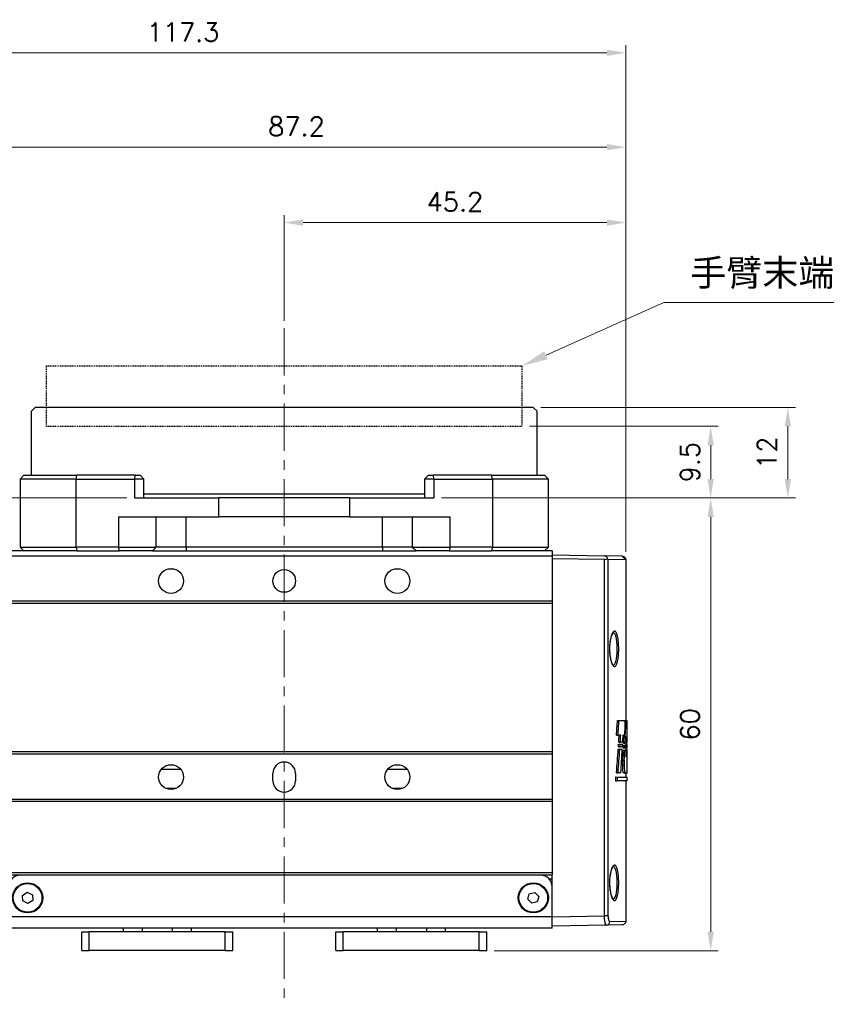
# Model space of a CAD drawing. Header units: inches. Extents: x 0 to 5655, y -2263 to 1330.
# Tile 115 of 231: x 4188 to 4294, y -705 to -575. Entities that reach past the tile are written whole.
import ezdxf

# ---------------------------------------------------------------- set-up
doc = ezdxf.new("R2010")
doc.units = ezdxf.units.IN
doc.header["$MEASUREMENT"] = 0
doc.linetypes.add('CENTER', pattern=[2, 1.25, -0.25, 0.25, -0.25])
doc.linetypes.add('HIDDEN', pattern=[0.375, 0.25, -0.125])
for name, color, linetype, lineweight in [('AM_5', 3, 'Continuous', 15), ('AM_7', 4, 'CENTER', 15), ('可見 (ISO)', 7, 'Continuous', 25), ('窄部可見 (ISO)', 7, 'Continuous', 25)]:
    doc.layers.add(name, color=color, linetype=linetype, lineweight=lineweight)
doc.styles.get("Standard").update_dxf_attribs({"font": 'arial.ttf'})
doc.styles.add('尺寸標註', font='romans.shx', dxfattribs={"bigfont": 'CHINESET.SHX'})
doc.dimstyles.new('CNS1$0', dxfattribs={"dimtxt": 2.5, "dimasz": 2.5, "dimexe": 1, "dimexo": 1, "dimgap": 1.5, "dimtad": 1, "dimtoh": 1, "dimdec": 1, "dimdsep": 46, "dimtxsty": '尺寸標註', "dimcen": 0, "dimclrd": 2, "dimclre": 2, "dimclrt": 1, "dimadec": 0, "dimazin": 2, "dimtp": 0.1, "dimtm": 0.1, "dimtfac": 0.71, "dimtdec": 1, "dimtmove": 0, "dimatfit": 0, "dimfxl": 0, "dimlwd": 13, "dimlwe": 13, "dimarcsym": 0})

# ---------------------------------------------------------------- blocks, each defined once
blk = doc.blocks.new('*S645')
at = {"layer": 'AM_5', "color": 7}
for p, q in [((10226.38, -457.09), (10210.79, -464.07)), ((10266.01, -457.09), (10226.38, -457.09))]:
    blk.add_line(p, q, dxfattribs=at)
at = {"layer": 'AM_5', "color": 7, "linetype": 'Continuous'}
blk.add_trace([(10210.55, -463.54), (10211.03, -464.6), (10207.59, -465.5)], dxfattribs=at)
at = {"layer": 'AM_5', "color": 2, "insert": (10229.88, -455.34), "char_height": 3.5, "attachment_point": 7}
blk.add_mtext('{\\fPMingLiU|b0|i0|c136|p18;手臂末端連結處}', dxfattribs=at)
blk = doc.blocks.new('*D705')
at = {"layer": 'AM_5', "color": 2, "lineweight": 13}
for p, q in [((4222.62, -614.75), (4222.62, -600.75)), ((4267.87, -645.39), (4267.87, -600.75)), ((4225.12, -601.75), (4265.37, -601.75))]:
    blk.add_line(p, q, dxfattribs=at)
at = {"layer": 'AM_5', "color": 2}
for points in [[(4225.12, -601.33), (4225.12, -602.16), (4222.62, -601.75)], [(4265.37, -601.33), (4265.37, -602.16), (4267.87, -601.75)]]:
    blk.add_solid(points, dxfattribs=at)
at = {"layer": 'Defpoints', "color": 0}
for p in [(4267.87, -601.75), (4222.62, -615.75), (4267.87, -646.39)]:
    blk.add_point(p, dxfattribs=at)
at = {"layer": 'AM_5', "color": 1, "insert": (4245.24, -599), "char_height": 2.5, "attachment_point": 5, "style": '尺寸標註'}
blk.add_mtext('45.2', dxfattribs=at)
blk = doc.blocks.new('*D706')
at = {"layer": 'AM_5', "color": 2, "lineweight": 13}
for p, q in [((4180.62, -645.21), (4180.62, -590.75)), ((4267.87, -645.39), (4267.87, -590.75)), ((4183.12, -591.75), (4265.37, -591.75))]:
    blk.add_line(p, q, dxfattribs=at)
at = {"layer": 'AM_5', "color": 2}
for points in [[(4183.12, -591.33), (4183.12, -592.16), (4180.62, -591.75)], [(4265.37, -591.33), (4265.37, -592.16), (4267.87, -591.75)]]:
    blk.add_solid(points, dxfattribs=at)
at = {"layer": 'Defpoints', "color": 0}
for p in [(4267.87, -591.75), (4180.62, -646.21), (4267.87, -646.39)]:
    blk.add_point(p, dxfattribs=at)
at = {"layer": 'AM_5', "color": 1, "insert": (4224.24, -589), "char_height": 2.5, "attachment_point": 5, "style": '尺寸標註'}
blk.add_mtext('87.2', dxfattribs=at)
blk = doc.blocks.new('*D707')
at = {"layer": 'AM_5', "color": 2, "lineweight": 13}
for p, q in [((4150.55, -648.1), (4150.55, -578.25)), ((4265.37, -579.25), (4153.05, -579.25)), ((4267.87, -645.39), (4267.87, -578.25))]:
    blk.add_line(p, q, dxfattribs=at)
at = {"layer": 'AM_5', "color": 2}
for points in [[(4153.05, -578.83), (4153.05, -579.66), (4150.55, -579.25)], [(4265.37, -578.83), (4265.37, -579.66), (4267.87, -579.25)]]:
    blk.add_solid(points, dxfattribs=at)
at = {"layer": 'Defpoints', "color": 0}
for p in [(4150.55, -579.25), (4267.87, -646.39), (4150.55, -649.1)]:
    blk.add_point(p, dxfattribs=at)
at = {"layer": 'AM_5', "color": 1, "insert": (4209.21, -576.5), "char_height": 2.5, "attachment_point": 5, "style": '尺寸標註'}
blk.add_mtext('117.3', dxfattribs=at)
blk = doc.blocks.new('*D708')
at = {"layer": 'AM_5', "color": 2, "lineweight": 13}
for p, q in [((4243.47, -638.25), (4280.12, -638.25)), ((4279.12, -695.75), (4279.12, -640.75)), ((4250.45, -698.25), (4280.12, -698.25))]:
    blk.add_line(p, q, dxfattribs=at)
at = {"layer": 'AM_5', "color": 2}
for points in [[(4278.7, -640.75), (4279.54, -640.75), (4279.12, -638.25)], [(4278.7, -695.75), (4279.54, -695.75), (4279.12, -698.25)]]:
    blk.add_solid(points, dxfattribs=at)
at = {"layer": 'Defpoints', "color": 0}
for p in [(4242.47, -638.25), (4279.12, -638.25), (4249.45, -698.25)]:
    blk.add_point(p, dxfattribs=at)
at = {"layer": 'AM_5', "color": 1, "insert": (4276.37, -668.25), "char_height": 2.5, "attachment_point": 5, "rotation": 90, "style": '尺寸標註'}
blk.add_mtext('60', dxfattribs=at)
blk = doc.blocks.new('*D709')
at = {"layer": 'AM_5', "color": 2, "lineweight": 13}
for p, q in [((4201.77, -638.25), (4137.45, -638.25)), ((4138.45, -640.75), (4138.45, -654.3)), ((4144.44, -656.8), (4137.45, -656.8))]:
    blk.add_line(p, q, dxfattribs=at)
at = {"layer": 'AM_5', "color": 2}
for points in [[(4138.04, -640.75), (4138.87, -640.75), (4138.45, -638.25)], [(4138.04, -654.3), (4138.87, -654.3), (4138.45, -656.8)]]:
    blk.add_solid(points, dxfattribs=at)
at = {"layer": 'Defpoints', "color": 0}
for p in [(4202.77, -638.25), (4138.45, -656.8), (4145.44, -656.8)]:
    blk.add_point(p, dxfattribs=at)
at = {"layer": 'AM_5', "color": 1, "insert": (4135.7, -647.52), "char_height": 2.5, "attachment_point": 5, "rotation": 90, "style": '尺寸標註'}
blk.add_mtext('18.6', dxfattribs=at)
blk = doc.blocks.new('*D710')
at = {"layer": 'AM_5', "color": 2, "lineweight": 13}
for p, q in [((4255.12, -628.75), (4280.12, -628.75)), ((4279.12, -635.75), (4279.12, -631.25)), ((4243.47, -638.25), (4280.12, -638.25))]:
    blk.add_line(p, q, dxfattribs=at)
at = {"layer": 'AM_5', "color": 2}
for points in [[(4278.7, -631.25), (4279.54, -631.25), (4279.12, -628.75)], [(4278.7, -635.75), (4279.54, -635.75), (4279.12, -638.25)]]:
    blk.add_solid(points, dxfattribs=at)
at = {"layer": 'Defpoints', "color": 0}
for p in [(4254.12, -628.75), (4279.12, -628.75), (4242.47, -638.25)]:
    blk.add_point(p, dxfattribs=at)
at = {"layer": 'AM_5', "color": 1, "insert": (4276.37, -633.5), "char_height": 2.5, "attachment_point": 5, "rotation": 90, "style": '尺寸標註'}
blk.add_mtext('9.5', dxfattribs=at)
blk = doc.blocks.new('*D711')
at = {"layer": 'AM_5', "color": 2, "lineweight": 13}
for p, q in [((4256.62, -626.25), (4290.34, -626.25)), ((4289.34, -635.75), (4289.34, -628.75)), ((4243.47, -638.25), (4290.34, -638.25))]:
    blk.add_line(p, q, dxfattribs=at)
at = {"layer": 'AM_5', "color": 2}
for points in [[(4288.93, -628.75), (4289.76, -628.75), (4289.34, -626.25)], [(4288.93, -635.75), (4289.76, -635.75), (4289.34, -638.25)]]:
    blk.add_solid(points, dxfattribs=at)
at = {"layer": 'Defpoints', "color": 0}
for p in [(4255.62, -626.25), (4289.34, -626.25), (4242.47, -638.25)]:
    blk.add_point(p, dxfattribs=at)
at = {"layer": 'AM_5', "color": 1, "insert": (4286.59, -632.25), "char_height": 2.5, "attachment_point": 5, "rotation": 90, "style": '尺寸標註'}
blk.add_mtext('12', dxfattribs=at)

msp = doc.modelspace()

# ---------------------------------------------------------------- linework, layer by layer
at = {"color": 7, "linetype": 'HIDDEN', "ltscale": 0.5}
for p, q in [((4191.121, -628.746), (4191.121, -620.746)), ((4191.121, -620.746), (4254.121, -620.746)), ((4254.121, -620.746), (4254.121, -628.746)), ((4191.121, -628.746), (4254.121, -628.746))]:
    msp.add_line(p, q, dxfattribs=at)
at = {"layer": 'AM_7', "ltscale": 5}
msp.add_line((4222.621, -615.746), (4222.621, -705.356), dxfattribs=at)
at = {"layer": '可見 (ISO)'}
for p, q in [((4189.621, -626.246), (4189.121, -626.746)), ((4255.621, -626.246), (4189.621, -626.246)), ((4255.621, -626.246), (4256.121, -626.746)), ((4189.121, -635.246), (4189.121, -626.746)), ((4256.121, -635.246), (4256.121, -626.746)), ((4187.621, -635.746), (4188.121, -635.246)), ((4188.121, -635.246), (4195.162, -635.246)), ((4202.899, -635.246), (4195.162, -635.246)), ((4202.899, -635.246), (4203.528, -635.246)), ((4203.528, -635.246), (4204.028, -635.746)), ((4241.714, -635.246), (4241.214, -635.746)), ((4241.714, -635.246), (4242.344, -635.246)), ((4250.08, -635.246), (4242.344, -635.246)), ((4250.08, -635.246), (4257.121, -635.246)), ((4257.621, -635.746), (4257.121, -635.246)), ((4195.033, -635.746), (4187.621, -635.746)), ((4187.621, -635.746), (4187.621, -644.746)), ((4195.033, -635.746), (4202.769, -635.746)), ((4204.028, -635.746), (4202.769, -635.746)), ((4204.028, -638.246), (4204.028, -635.746)), ((4242.473, -635.746), (4241.214, -635.746)), ((4241.214, -635.746), (4241.214, -638.246)), ((4242.473, -635.746), (4250.209, -635.746)), ((4257.621, -635.746), (4250.209, -635.746)), ((4257.621, -644.746), (4257.621, -635.746)), ((4241.214, -637.746), (4204.028, -637.746)), ((4202.769, -638.246), (4213.951, -638.246)), ((4231.292, -638.246), (4213.951, -638.246)), ((4231.292, -638.246), (4242.473, -638.246)), ((4200.657, -640.746), (4213.951, -640.746)), ((4231.292, -640.746), (4213.951, -640.746)), ((4231.292, -640.746), (4244.585, -640.746)), ((4188.121, -645.246), (4186.121, -645.246)), ((4258.121, -645.943), (4186.121, -645.943)), ((4187.621, -644.746), (4195.033, -644.746)), ((4187.621, -644.746), (4188.121, -645.246)), ((4195.162, -645.246), (4188.121, -645.246)), ((4200.657, -644.746), (4195.033, -644.746)), ((4195.162, -645.246), (4200.787, -645.246)), ((4200.657, -644.746), (4205.657, -644.746)), ((4205.161, -645.246), (4200.787, -645.246)), ((4205.161, -645.246), (4209.621, -645.246)), ((4209.621, -644.746), (4205.657, -644.746)), ((4235.621, -644.746), (4209.621, -644.746)), ((4209.621, -645.246), (4235.621, -645.246)), ((4239.585, -644.746), (4235.621, -644.746)), ((4235.621, -645.246), (4240.081, -645.246)), ((4239.585, -644.746), (4244.585, -644.746)), ((4244.456, -645.246), (4240.081, -645.246)), ((4244.456, -645.246), (4250.08, -645.246)), ((4250.209, -644.746), (4244.585, -644.746)), ((4257.121, -645.246), (4250.08, -645.246)), ((4250.209, -644.746), (4257.621, -644.746)), ((4257.621, -644.746), (4257.121, -645.246)), ((4258.121, -645.246), (4257.121, -645.246)), ((4258.121, -645.246), (4258.121, -645.943)), ((4258.121, -645.796), (4265.051, -645.917)), ((4258.121, -645.943), (4258.121, -651.943)), ((4267.38, -645.958), (4265.051, -645.917)), ((4265.051, -646.417), (4258.121, -646.296)), ((4267.871, -646.458), (4267.871, -667.74)), ((4258.121, -651.943), (4186.121, -651.943)), ((4258.121, -652.243), (4186.121, -652.243)), ((4258.121, -651.943), (4258.121, -652.243)), ((4258.121, -652.243), (4258.121, -671.896)), ((4266.777, -667.72), (4266.983, -667.724)), ((4266.983, -667.724), (4267.819, -667.739)), ((4267.819, -667.739), (4267.953, -667.741)), ((4267.953, -667.741), (4268.069, -667.743)), ((4268.071, -670.576), (4268.071, -667.871)), ((4267.78, -668.847), (4267.834, -668.847)), ((4266.63, -669.682), (4266.837, -669.678)), ((4267.205, -669.672), (4266.837, -669.678)), ((4266.939, -670.613), (4267.144, -670.609)), ((4267.469, -670.604), (4267.144, -670.609)), ((4267.75, -669.662), (4267.517, -669.666)), ((4267.567, -670.733), (4267.769, -670.73)), ((4267.948, -670.727), (4267.769, -670.73)), ((4267.871, -670.728), (4267.871, -671.028)), ((4267.948, -670.727), (4268.03, -670.725)), ((4268.041, -669.877), (4267.967, -669.878)), ((4268.071, -670.725), (4268.03, -670.725)), ((4258.121, -671.896), (4186.121, -671.896)), ((4258.121, -671.896), (4258.121, -672.196)), ((4266.87, -671.528), (4267.075, -671.532)), ((4266.894, -671.242), (4267.099, -671.238)), ((4266.918, -670.88), (4267.123, -670.883)), ((4267.075, -671.532), (4267.413, -671.538)), ((4267.432, -671.232), (4267.099, -671.238)), ((4267.123, -670.883), (4267.45, -670.889)), ((4267.533, -671.671), (4267.735, -671.675)), ((4267.545, -671.362), (4267.747, -671.358)), ((4267.559, -671.022), (4267.76, -671.026)), ((4267.735, -671.675), (4267.925, -671.678)), ((4267.933, -671.355), (4267.747, -671.358)), ((4267.76, -671.026), (4267.941, -671.029)), ((4267.871, -670.896), (4268.058, -670.9)), ((4267.871, -671.356), (4267.871, -671.677)), ((4267.871, -671.546), (4268.054, -671.549)), ((4267.925, -671.678), (4268.016, -671.68)), ((4267.933, -671.355), (4268.022, -671.353)), ((4267.941, -671.029), (4268.027, -671.031)), ((4268.016, -671.68), (4268.07, -671.681)), ((4268.071, -671.352), (4268.022, -671.353)), ((4268.027, -671.031), (4268.071, -671.031)), ((4258.121, -672.196), (4186.121, -672.196)), ((4258.121, -672.196), (4258.121, -678.196)), ((4267.478, -673.03), (4267.68, -673.031)), ((4267.902, -672.518), (4268.002, -672.52)), ((4266.641, -674.687), (4266.848, -674.683)), ((4267.229, -674.676), (4266.848, -674.683)), ((4267.468, -673.662), (4267.67, -673.663)), ((4268.025, -674.663), (4268.07, -674.662)), ((4221.121, -675.746), (4221.121, -674.746)), ((4224.121, -674.746), (4224.121, -675.746)), ((4266.534, -675.229), (4266.741, -675.233)), ((4266.534, -675.76), (4266.534, -675.229)), ((4266.534, -675.76), (4266.741, -675.757)), ((4266.741, -675.233), (4266.741, -675.757)), ((4266.741, -675.233), (4268.071, -675.256)), ((4268.071, -675.734), (4266.741, -675.757)), ((4267.785, -674.718), (4267.583, -674.721)), ((4268.016, -674.714), (4267.785, -674.718)), ((4267.871, -674.716), (4267.871, -675.252)), ((4267.871, -675.737), (4267.871, -694.335)), ((4268.071, -675.734), (4268.071, -675.256)), ((4258.121, -678.196), (4186.121, -678.196)), ((4258.121, -678.496), (4186.121, -678.496)), ((4258.121, -678.196), (4258.121, -678.496)), ((4258.121, -678.496), (4258.121, -687.946)), ((4258.121, -687.946), (4186.121, -687.946)), ((4187.621, -688.246), (4186.121, -688.246)), ((4256.621, -688.246), (4187.621, -688.246)), ((4258.121, -688.246), (4256.621, -688.246)), ((4257.739, -688.746), (4258.121, -688.746)), ((4258.121, -687.946), (4258.121, -688.196)), ((4258.121, -689.746), (4258.121, -688.196)), ((4258.121, -693.746), (4258.121, -689.746)), ((4187.948, -690.914), (4188.573, -690.497)), ((4187.997, -691.663), (4187.948, -690.914)), ((4188.573, -690.497), (4189.246, -690.83)), ((4189.294, -691.579), (4188.67, -691.995)), ((4189.246, -690.83), (4189.294, -691.579)), ((4254.895, -691.435), (4255.094, -690.712)), ((4255.422, -691.97), (4254.895, -691.435)), ((4255.094, -690.712), (4255.821, -690.523)), ((4255.821, -690.523), (4256.348, -691.057)), ((4256.348, -691.057), (4256.148, -691.781)), ((4188.67, -691.995), (4187.997, -691.663)), ((4256.148, -691.781), (4255.422, -691.97)), ((4258.121, -695.246), (4258.121, -693.746)), ((4258.121, -695.246), (4186.121, -695.246)), ((4201.292, -695.246), (4201.292, -695.746)), ((4210.292, -695.246), (4210.292, -695.746)), ((4234.95, -695.246), (4234.95, -695.746)), ((4243.95, -695.246), (4243.95, -695.746)), ((4265.296, -694.871), (4258.121, -694.996)), ((4267.38, -694.835), (4265.296, -694.871)), ((4195.792, -695.746), (4196.792, -695.746)), ((4195.792, -698.246), (4195.792, -695.746)), ((4214.792, -695.746), (4196.792, -695.746)), ((4214.792, -695.746), (4215.792, -695.746)), ((4215.792, -698.246), (4215.792, -695.746)), ((4229.45, -695.746), (4230.45, -695.746)), ((4229.45, -698.246), (4229.45, -695.746)), ((4248.45, -695.746), (4230.45, -695.746)), ((4248.45, -695.746), (4249.45, -695.746)), ((4249.45, -698.246), (4249.45, -695.746)), ((4195.792, -698.246), (4196.792, -698.246)), ((4214.792, -698.246), (4196.792, -698.246)), ((4214.792, -698.246), (4215.792, -698.246)), ((4229.45, -698.246), (4230.45, -698.246)), ((4248.45, -698.246), (4230.45, -698.246)), ((4248.45, -698.246), (4249.45, -698.246))]:
    msp.add_line(p, q, dxfattribs=at)
for centre, radius in [((4207.621, -649.246), 1.65), ((4222.621, -649.246), 1.5), ((4237.621, -649.246), 1.65), ((4207.621, -675.246), 1.65), ((4237.621, -675.246), 1.65), ((4188.621, -691.246), 2), ((4188.621, -691.246), 1.9), ((4255.621, -691.246), 2), ((4255.621, -691.246), 1.9)]:
    msp.add_circle(centre, radius, dxfattribs=at)
for centre, start, end in [((4222.621, -674.746), 0, 180), ((4222.621, -675.746), 180, 0), ((4187.621, -689.746), 90, 180), ((4256.621, -689.746), 0, 90)]:
    msp.add_arc(centre, 1.5, start, end, dxfattribs=at)
for centre, major_axis, ratio, start_param, end_param in [((4265.043, -645.917), (-0.358, 0.361), 0.9656926, 2.3605575, 3.2375745), ((3824.92, -636.345), (442.267, -25.021), 0.9510687, 6.2634028, 6.2680707), ((3822.859, -636.329), (444.525, -25.149), 0.9510687, 6.2637772, 6.2684042), ((3790.963, -655.615), (476.418, 26.953), 0.9510687, 6.1928181, 6.1970573), ((3788.646, -652.02), (478.719, -27.285), 0.9518055, 0.0188107, 0.0229392), ((3810.435, -640.791), (456.738, -26.032), 0.9518055, 6.2744642, 6.2766229), ((3808.366, -640.779), (459.004, -26.161), 0.9518055, 6.2747846, 6.2769326), ((3791.062, -650.492), (476.301, 27.147), 0.9518055, 6.1790756, 6.1811424), ((3790.626, -652.023), (476.542, -27.161), 0.9518055, 0.0186207, 0.020975), ((3779.864, -662.914), (487.491, 27.785), 0.9518055, 6.2065655, 6.2083915), ((3780.289, -662.085), (487.066, -27.761), 0.9518055, 0.0412046, 0.0430319), ((3778.368, -673.194), (488.984, 27.87), 0.9518055, 6.2286717, 6.2289895), ((4222.121, -639.392), (0.935, -142.232), 0.3215892, 1.3179116, 1.3407685), ((4222.121, -639.392), (0.94, -142.854), 0.3215892, 1.3190524, 1.3417522), ((4222.122, -639.731), (-0.938, 140.961), 0.3244854, 4.484781, 4.4874136), ((4222.117, -639.728), (-0.943, 141.584), 0.3245, 4.4857916, 4.4883602), ((3795.359, -650.572), (472.004, 26.902), 0.9518055, 6.1697903, 6.1767727), ((4222.123, -650.262), (0.943, 141.576), 0.3244831, 4.5658816, 4.5683318), ((3793.746, -652.215), (473.425, -26.983), 0.9518055, 0.0136838, 0.0166971), ((4222.118, -652.002), (-0.939, 140.967), 0.3244987, 4.5724618, 4.574891), ((3791.757, -652.212), (475.611, -27.108), 0.9518055, 0.0138869, 0.0168805), ((4222.121, -652.004), (-0.942, 141.578), 0.3244881, 4.573096, 4.5754644), ((3788.691, -663.001), (478.688, 27.062), 0.9509983, 6.2029368, 6.2047793), ((4222.113, -662.965), (0.942, 141.591), 0.3245164, 4.6552613, 4.6575663), ((3789.21, -662.179), (478.17, -27.033), 0.9509983, 0.0366747, 0.0385195), ((4222.12, -662.211), (-0.942, 141.579), 0.3244903, 4.6456139, 4.6478982), ((3778.088, -672.871), (489.264, -27.886), 0.9518055, 0.0623615, 0.0626432), ((4222.122, -669.439), (-0.855, -223.216), 0.2058141, 1.5644519, 1.5650404), ((3778.085, -673.107), (489.267, 27.886), 0.9518055, 6.2221779, 6.2264321), ((4222.124, -673.174), (0.942, 141.574), 0.3244783, 4.7274186, 4.7296872), ((3778.088, -672.871), (489.264, -27.886), 0.9518055, 0.055971, 0.0595571)]:
    msp.add_ellipse(centre, major_axis=major_axis, ratio=ratio, start_param=start_param, end_param=end_param, dxfattribs=at)
for points, knots in [([(4265.432, -646.244), (4265.43, -646.205), (4265.422, -646.166), (4265.391, -646.091), (4265.368, -646.055), (4265.307, -645.996), (4265.272, -645.972), (4265.204, -645.942), (4265.174, -645.933), (4265.113, -645.921), (4265.082, -645.918), (4265.051, -645.917)], [0.000000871, 0.000000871, 0.000000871, 0.000000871, 0.016429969, 0.016429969, 0.032973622, 0.032973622, 0.047332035, 0.047332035, 0.056980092, 0.056980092, 0.066353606, 0.066353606, 0.066353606, 0.066353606]), ([(4267.38, -645.958), (4267.38, -645.958), (4267.38, -645.958), (4267.38, -645.958), (4267.38, -645.958), (4267.382, -645.958), (4267.383, -645.958), (4267.388, -645.958), (4267.391, -645.958), (4267.427, -645.96), (4267.46, -645.965), (4267.545, -645.986), (4267.597, -646.008), (4267.671, -646.056), (4267.698, -646.078), (4267.724, -646.103), (4267.726, -646.105), (4267.733, -646.112), (4267.738, -646.118), (4267.759, -646.141), (4267.773, -646.16), (4267.817, -646.225), (4267.84, -646.276), (4267.863, -646.36), (4267.868, -646.392), (4267.871, -646.435), (4267.871, -646.447), (4267.871, -646.458)], [0, 0, 0, 0, 0.000013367, 0.000013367, 0.000049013, 0.000049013, 0.000429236, 0.000429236, 0.001443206, 0.001443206, 0.011324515, 0.011324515, 0.027757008, 0.027757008, 0.037870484, 0.037870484, 0.038648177, 0.038648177, 0.040981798, 0.040981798, 0.047997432, 0.047997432, 0.064488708, 0.064488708, 0.074099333, 0.074099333, 0.077455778, 0.077455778, 0.077455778, 0.077455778]), ([(4267.38, -645.958), (4267.38, -645.958), (4267.38, -645.958), (4267.38, -645.958), (4267.38, -645.958), (4267.38, -645.958), (4267.871, -646.224), (4267.871, -646.458)], [0, 0, 0, 0, 0.000038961, 0.000038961, 0.000058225, 0.000058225, 0.070149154, 0.070149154, 0.070149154, 0.070149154]), ([(4265.517, -646.417), (4265.514, -646.408), (4265.511, -646.399), (4265.5, -646.37), (4265.491, -646.349), (4265.468, -646.3), (4265.451, -646.272), (4265.432, -646.244)], [-0.024768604, -0.024768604, -0.024768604, -0.024768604, -0.020914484, -0.020914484, -0.012290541, -0.012290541, -0.000000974, -0.000000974, -0.000000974, -0.000000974]), ([(4266.207, -656.1), (4266.207, -656.1), (4266.201, -656.102), (4266.165, -656.132), (4266.116, -656.189), (4266.026, -656.358), (4265.981, -656.466), (4265.893, -656.742), (4265.849, -656.921), (4265.778, -657.32), (4265.751, -657.548), (4265.728, -657.892), (4265.723, -658.005), (4265.721, -658.147), (4265.72, -658.176), (4265.72, -658.226), (4265.72, -658.248), (4265.72, -658.334), (4265.721, -658.399), (4265.729, -658.658), (4265.743, -658.851), (4265.789, -659.249), (4265.825, -659.454), (4265.91, -659.813), (4265.96, -659.971), (4266.064, -660.217), (4266.12, -660.307), (4266.188, -660.383), (4266.207, -660.392), (4266.207, -660.392)], [0.02071691, 0.02071691, 0.02071691, 0.02071691, 0.04865973, 0.04865973, 0.11379486, 0.11379486, 0.17311226, 0.17311226, 0.24223847, 0.24223847, 0.31402637, 0.31402637, 0.34809234, 0.34809234, 0.35671184, 0.35671184, 0.3631759, 0.3631759, 0.38258529, 0.38258529, 0.44129301, 0.44129301, 0.51112206, 0.51112206, 0.58201486, 0.58201486, 0.65302753, 0.65302753, 0.69948764, 0.69948764, 0.69948764, 0.69948764]), ([(4267.953, -667.741), (4267.943, -667.759), (4267.932, -667.797), (4267.904, -667.939), (4267.887, -668.067), (4267.859, -668.362), (4267.847, -668.549), (4267.837, -668.785), (4267.836, -668.816), (4267.834, -668.847)], [-0.23106599, -0.23106599, -0.23106599, -0.23106599, -0.18838939, -0.18838939, -0.12556623, -0.12556623, -0.06278311, -0.06278311, -0.05341102, -0.05341102, -0.05341102, -0.05341102]), ([(4268.071, -667.871), (4268.071, -667.849), (4268.071, -667.83), (4268.071, -667.771), (4268.07, -667.748), (4268.069, -667.743)], [-0.188092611, -0.188092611, -0.188092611, -0.188092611, -0.175841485, -0.175841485, -0.144864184, -0.144864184, -0.144864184, -0.144864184]), ([(4267.583, -674.721), (4267.57, -674.722), (4267.555, -674.698), (4267.527, -674.602), (4267.514, -674.53), (4267.492, -674.362), (4267.483, -674.256), (4267.47, -674.024), (4267.467, -673.898), (4267.467, -673.741), (4267.467, -673.702), (4267.468, -673.662)], [0.14212466, 0.14212466, 0.14212466, 0.14212466, 0.17790404, 0.17790404, 0.21368343, 0.21368343, 0.24922509, 0.24922509, 0.28476675, 0.28476675, 0.29631854, 0.29631854, 0.29631854, 0.29631854]), ([(4267.67, -673.663), (4267.67, -673.702), (4267.669, -673.741), (4267.669, -673.78), (4267.669, -673.898), (4267.672, -674.023), (4267.685, -674.255), (4267.694, -674.36), (4267.716, -674.527), (4267.729, -674.599), (4267.757, -674.695), (4267.771, -674.718), (4267.785, -674.718), (4267.785, -674.718), (4267.785, -674.718)], [-0.01151971, -0.01151971, -0.01151971, -0.01151971, 0, 0, 0, 0.03540881, 0.03540881, 0.07081762, 0.07081762, 0.10646092, 0.10646092, 0.14210421, 0.14210421, 0.14264012, 0.14264012, 0.14264012, 0.14264012]), ([(4268.016, -674.714), (4268.021, -674.692), (4268.026, -674.661), (4268.039, -674.533), (4268.045, -674.405), (4268.054, -674.11), (4268.057, -673.923), (4268.06, -673.701), (4268.06, -673.683), (4268.06, -673.665)], [-0.72078784, -0.72078784, -0.72078784, -0.72078784, -0.68921617, -0.68921617, -0.62655866, -0.62655866, -0.56399503, -0.56399503, -0.55866178, -0.55866178, -0.55866178, -0.55866178]), ([(4266.207, -687.1), (4266.207, -687.1), (4266.201, -687.102), (4266.165, -687.132), (4266.116, -687.189), (4266.026, -687.358), (4265.981, -687.466), (4265.893, -687.742), (4265.849, -687.921), (4265.778, -688.32), (4265.751, -688.548), (4265.728, -688.892), (4265.723, -689.005), (4265.721, -689.147), (4265.72, -689.176), (4265.72, -689.226), (4265.72, -689.248), (4265.72, -689.334), (4265.721, -689.399), (4265.729, -689.658), (4265.743, -689.851), (4265.789, -690.249), (4265.825, -690.454), (4265.91, -690.813), (4265.96, -690.971), (4266.064, -691.217), (4266.12, -691.307), (4266.188, -691.383), (4266.207, -691.392), (4266.207, -691.392)], [0.02071691, 0.02071691, 0.02071691, 0.02071691, 0.04865973, 0.04865973, 0.11379486, 0.11379486, 0.17311226, 0.17311226, 0.24223847, 0.24223847, 0.31402637, 0.31402637, 0.34809234, 0.34809234, 0.35671184, 0.35671184, 0.3631759, 0.3631759, 0.38258529, 0.38258529, 0.44129301, 0.44129301, 0.51112206, 0.51112206, 0.58201486, 0.58201486, 0.65302753, 0.65302753, 0.69948764, 0.69948764, 0.69948764, 0.69948764]), ([(4267.871, -694.335), (4267.871, -694.389), (4267.862, -694.443), (4267.833, -694.529), (4267.818, -694.563), (4267.77, -694.642), (4267.733, -694.684), (4267.665, -694.74), (4267.638, -694.759), (4267.56, -694.801), (4267.507, -694.819), (4267.429, -694.832), (4267.404, -694.834), (4267.38, -694.835)], [0, 0, 0, 0, 0.016139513, 0.016139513, 0.027264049, 0.027264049, 0.043672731, 0.043672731, 0.053661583, 0.053661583, 0.070096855, 0.070096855, 0.077400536, 0.077400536, 0.077400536, 0.077400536])]:
    msp.add_open_spline(points, degree=3, knots=knots, dxfattribs=at)
for points, weights in [([(4207.218, -647.646), (4207.621, -647.646), (4208.024, -647.646)], [2.85453941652, 2.94374377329, 2.85453941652]), ([(4237.218, -647.646), (4237.621, -647.646), (4238.024, -647.646)], [2.85453941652, 2.94374377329, 2.85453941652]), ([(4208.934, -674.246), (4207.621, -674.246), (4206.309, -674.246)], [2.88408998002, 4.75874846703, 2.88408998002]), ([(4238.934, -674.246), (4237.621, -674.246), (4236.309, -674.246)], [2.88408998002, 4.75874846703, 2.88408998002]), ([(4208.309, -676.746), (4207.621, -676.746), (4206.934, -676.746)], [1.79251403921, 1.97176544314, 1.79251403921]), ([(4238.309, -676.746), (4237.621, -676.746), (4236.934, -676.746)], [1.79251403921, 1.97176544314, 1.79251403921])]:
    msp.add_rational_spline(points, weights, degree=2, dxfattribs=at)
for points in [[(4267.468, -673.662), (4267.47, -673.453), (4267.473, -673.242), (4267.478, -673.03)], [(4267.68, -673.031), (4267.675, -673.243), (4267.672, -673.454), (4267.67, -673.663)]]:
    msp.add_open_spline(points, degree=3, dxfattribs=at)
at = {"layer": '窄部可見 (ISO)'}
for p, q in [((4195.033, -635.746), (4195.162, -635.246)), ((4202.769, -635.746), (4202.899, -635.246)), ((4242.473, -635.746), (4242.344, -635.246)), ((4250.209, -635.746), (4250.08, -635.246)), ((4195.033, -644.746), (4195.033, -635.746)), ((4202.769, -635.746), (4202.769, -638.246)), ((4242.473, -638.246), (4242.473, -635.746)), ((4250.209, -635.746), (4250.209, -644.746)), ((4213.951, -640.746), (4213.951, -638.246)), ((4231.292, -640.746), (4231.292, -638.246)), ((4200.657, -640.746), (4200.657, -644.746)), ((4205.657, -644.746), (4205.657, -640.746)), ((4209.621, -644.746), (4209.621, -640.746)), ((4235.621, -644.746), (4235.621, -640.746)), ((4239.585, -640.746), (4239.585, -644.746)), ((4244.585, -644.746), (4244.585, -640.746)), ((4195.033, -644.746), (4195.162, -645.246)), ((4200.787, -645.246), (4200.657, -644.746)), ((4205.657, -644.746), (4205.161, -645.246)), ((4209.621, -644.746), (4209.621, -645.246)), ((4235.621, -644.746), (4235.621, -645.246)), ((4239.585, -644.746), (4240.081, -645.246)), ((4244.585, -644.746), (4244.456, -645.246)), ((4250.209, -644.746), (4250.08, -645.246)), ((4265.051, -693.625), (4265.051, -646.417)), ((4267.871, -646.458), (4265.517, -646.417)), ((4265.517, -646.417), (4265.517, -693.625)), ((4258.121, -693.746), (4186.121, -693.746)), ((4258.121, -693.746), (4265.051, -693.625)), ((4265.517, -693.625), (4265.051, -693.625)), ((4203.792, -695.246), (4203.792, -695.746)), ((4207.792, -695.246), (4207.792, -695.746)), ((4237.45, -695.246), (4237.45, -695.746)), ((4241.45, -695.246), (4241.45, -695.746)), ((4265.764, -694.371), (4267.871, -694.335)), ((4196.792, -698.246), (4196.792, -695.746)), ((4214.792, -698.246), (4214.792, -695.746)), ((4230.45, -698.246), (4230.45, -695.746)), ((4248.45, -698.246), (4248.45, -695.746))]:
    msp.add_line(p, q, dxfattribs=at)
msp.add_ellipse((4265.287, -694.371), major_axis=(0.009, -0.5), ratio=0.9539264, start_param=0, end_param=1.554147, dxfattribs=at)
for points, knots in [([(4265.714, -658.474), (4265.709, -658.317), (4265.709, -658.158), (4265.72, -657.848), (4265.73, -657.696), (4265.759, -657.398), (4265.779, -657.253), (4265.825, -656.984), (4265.852, -656.856), (4265.913, -656.62), (4265.946, -656.514), (4266.016, -656.324), (4266.054, -656.239), (4266.131, -656.099), (4266.17, -656.043), (4266.251, -655.956), (4266.292, -655.927), (4266.411, -655.883), (4266.49, -655.912), (4266.632, -656.084), (4266.697, -656.228), (4266.778, -656.516), (4266.803, -656.626), (4266.846, -656.863), (4266.864, -656.991), (4266.912, -657.4), (4266.931, -657.71), (4266.944, -658.33), (4266.937, -658.649), (4266.908, -659.094), (4266.895, -659.239), (4266.863, -659.512), (4266.844, -659.639), (4266.801, -659.875), (4266.776, -659.985), (4266.721, -660.176), (4266.692, -660.259), (4266.596, -660.47), (4266.523, -660.555), (4266.407, -660.595), (4266.368, -660.594), (4266.288, -660.563), (4266.247, -660.533), (4266.167, -660.445), (4266.128, -660.388), (4266.051, -660.246), (4266.013, -660.161), (4265.943, -659.97), (4265.91, -659.863), (4265.85, -659.627), (4265.823, -659.498), (4265.754, -659.093), (4265.724, -658.789), (4265.714, -658.474)], [0, 0, 0, 0, 0.000472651, 0.000472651, 0.000945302, 0.000945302, 0.001417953, 0.001417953, 0.001890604, 0.001890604, 0.002363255, 0.002363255, 0.002835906, 0.002835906, 0.003308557, 0.003308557, 0.003781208, 0.003781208, 0.00472651, 0.00472651, 0.005671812, 0.005671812, 0.006144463, 0.006144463, 0.006617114, 0.006617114, 0.007562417, 0.007562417, 0.008507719, 0.008507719, 0.00898037, 0.00898037, 0.009453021, 0.009453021, 0.009925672, 0.009925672, 0.010398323, 0.010398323, 0.011343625, 0.011343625, 0.011816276, 0.011816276, 0.012288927, 0.012288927, 0.012761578, 0.012761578, 0.013234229, 0.013234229, 0.01370688, 0.01370688, 0.014179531, 0.014179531, 0.015124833, 0.015124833, 0.015124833, 0.015124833]), ([(4266.205, -660.391), (4266.222, -660.391), (4266.239, -660.388), (4266.255, -660.383), (4266.332, -660.359), (4266.404, -660.281), (4266.468, -660.152), (4266.5, -660.088), (4266.53, -660.012), (4266.557, -659.925), (4266.584, -659.838), (4266.609, -659.738), (4266.63, -659.63), (4266.652, -659.522), (4266.671, -659.405), (4266.687, -659.28), (4266.703, -659.155), (4266.716, -659.023), (4266.725, -658.887), (4266.744, -658.615), (4266.751, -658.323), (4266.745, -658.039), (4266.739, -657.755), (4266.719, -657.472), (4266.688, -657.222), (4266.672, -657.097), (4266.654, -656.98), (4266.632, -656.872), (4266.611, -656.763), (4266.586, -656.663), (4266.559, -656.575), (4266.505, -656.4), (4266.441, -656.267), (4266.37, -656.189), (4266.318, -656.132), (4266.262, -656.103), (4266.205, -656.101)], [0.0032635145, 0.0032635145, 0.0032635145, 0.0032635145, 0.0034498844, 0.0034498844, 0.0034498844, 0.0043123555, 0.0043123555, 0.0043123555, 0.0047435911, 0.0047435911, 0.0047435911, 0.0051748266, 0.0051748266, 0.0051748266, 0.0056060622, 0.0056060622, 0.0056060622, 0.0060372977, 0.0060372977, 0.0060372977, 0.0068997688, 0.0068997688, 0.0068997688, 0.0077622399, 0.0077622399, 0.0077622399, 0.0081934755, 0.0081934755, 0.0081934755, 0.008624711, 0.008624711, 0.008624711, 0.0094871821, 0.0094871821, 0.0094871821, 0.0101185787, 0.0101185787, 0.0101185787, 0.0101185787]), ([(4265.714, -689.474), (4265.709, -689.317), (4265.709, -689.158), (4265.72, -688.848), (4265.73, -688.696), (4265.759, -688.398), (4265.779, -688.253), (4265.825, -687.984), (4265.852, -687.856), (4265.913, -687.62), (4265.946, -687.514), (4266.016, -687.324), (4266.054, -687.239), (4266.131, -687.099), (4266.17, -687.043), (4266.251, -686.956), (4266.292, -686.927), (4266.411, -686.883), (4266.49, -686.912), (4266.632, -687.084), (4266.697, -687.228), (4266.778, -687.516), (4266.803, -687.626), (4266.846, -687.863), (4266.864, -687.991), (4266.912, -688.4), (4266.931, -688.71), (4266.944, -689.33), (4266.937, -689.649), (4266.908, -690.094), (4266.895, -690.239), (4266.863, -690.512), (4266.844, -690.639), (4266.801, -690.875), (4266.776, -690.985), (4266.721, -691.176), (4266.692, -691.259), (4266.596, -691.47), (4266.523, -691.555), (4266.407, -691.595), (4266.368, -691.594), (4266.288, -691.563), (4266.247, -691.533), (4266.167, -691.445), (4266.128, -691.388), (4266.051, -691.246), (4266.013, -691.161), (4265.943, -690.97), (4265.91, -690.863), (4265.85, -690.627), (4265.823, -690.498), (4265.754, -690.093), (4265.724, -689.789), (4265.714, -689.474)], [0, 0, 0, 0, 0.000472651, 0.000472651, 0.000945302, 0.000945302, 0.001417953, 0.001417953, 0.001890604, 0.001890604, 0.002363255, 0.002363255, 0.002835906, 0.002835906, 0.003308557, 0.003308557, 0.003781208, 0.003781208, 0.00472651, 0.00472651, 0.005671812, 0.005671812, 0.006144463, 0.006144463, 0.006617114, 0.006617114, 0.007562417, 0.007562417, 0.008507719, 0.008507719, 0.00898037, 0.00898037, 0.009453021, 0.009453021, 0.009925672, 0.009925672, 0.010398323, 0.010398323, 0.011343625, 0.011343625, 0.011816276, 0.011816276, 0.012288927, 0.012288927, 0.012761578, 0.012761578, 0.013234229, 0.013234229, 0.01370688, 0.01370688, 0.014179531, 0.014179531, 0.015124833, 0.015124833, 0.015124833, 0.015124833]), ([(4266.205, -691.391), (4266.222, -691.391), (4266.239, -691.388), (4266.255, -691.383), (4266.332, -691.359), (4266.404, -691.281), (4266.468, -691.152), (4266.5, -691.088), (4266.53, -691.012), (4266.557, -690.925), (4266.584, -690.838), (4266.609, -690.738), (4266.63, -690.63), (4266.652, -690.522), (4266.671, -690.405), (4266.687, -690.28), (4266.703, -690.155), (4266.716, -690.023), (4266.725, -689.887), (4266.744, -689.615), (4266.751, -689.323), (4266.745, -689.039), (4266.739, -688.755), (4266.719, -688.472), (4266.688, -688.222), (4266.672, -688.097), (4266.654, -687.98), (4266.632, -687.872), (4266.611, -687.763), (4266.586, -687.663), (4266.559, -687.575), (4266.505, -687.4), (4266.441, -687.267), (4266.37, -687.189), (4266.318, -687.132), (4266.262, -687.103), (4266.205, -687.101)], [0.0032635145, 0.0032635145, 0.0032635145, 0.0032635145, 0.0034498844, 0.0034498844, 0.0034498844, 0.0043123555, 0.0043123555, 0.0043123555, 0.0047435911, 0.0047435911, 0.0047435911, 0.0051748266, 0.0051748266, 0.0051748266, 0.0056060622, 0.0056060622, 0.0056060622, 0.0060372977, 0.0060372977, 0.0060372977, 0.0068997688, 0.0068997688, 0.0068997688, 0.0077622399, 0.0077622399, 0.0077622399, 0.0081934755, 0.0081934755, 0.0081934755, 0.008624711, 0.008624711, 0.008624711, 0.0094871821, 0.0094871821, 0.0094871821, 0.0101185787, 0.0101185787, 0.0101185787, 0.0101185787]), ([(4265.296, -694.871), (4265.266, -694.872), (4265.236, -694.84), (4265.207, -694.778), (4265.193, -694.748), (4265.179, -694.71), (4265.166, -694.666), (4265.154, -694.624), (4265.142, -694.575), (4265.13, -694.52), (4265.13, -694.518), (4265.129, -694.515), (4265.129, -694.513), (4265.118, -694.458), (4265.108, -694.398), (4265.099, -694.333), (4265.089, -694.266), (4265.081, -694.192), (4265.074, -694.116), (4265.06, -693.962), (4265.052, -693.795), (4265.051, -693.625)], [0, 0, 0, 0, 0.0004926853, 0.0004926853, 0.0004926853, 0.0007390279, 0.0007390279, 0.0007390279, 0.0009748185, 0.0009748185, 0.0009748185, 0.0009853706, 0.0009853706, 0.0009853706, 0.0012218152, 0.0012218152, 0.0012218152, 0.0014704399, 0.0014704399, 0.0014704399, 0.0019707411, 0.0019707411, 0.0019707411, 0.0019707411]), ([(4265.517, -693.625), (4265.517, -693.83), (4265.547, -694.028), (4265.594, -694.163), (4265.617, -694.231), (4265.644, -694.283), (4265.674, -694.319), (4265.703, -694.354), (4265.733, -694.372), (4265.764, -694.371)], [0, 0, 0, 0, 0.000612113, 0.000612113, 0.000612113, 0.0009181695, 0.0009181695, 0.0009181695, 0.001224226, 0.001224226, 0.001224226, 0.001224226])]:
    msp.add_open_spline(points, degree=3, knots=knots, dxfattribs=at)
for points in [[(4265.714, -658.474), (4265.723, -658.471), (4265.723, -658.468)], [(4265.714, -689.474), (4265.723, -689.471), (4265.723, -689.468)]]:
    msp.add_rational_spline(points, [1.00000251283, 0.927342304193, 0.880933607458], degree=2, dxfattribs=at)

# ---------------------------------------------------------------- block references
at = {"layer": 'AM_5', "color": 7}
msp.add_blockref('*S645', (-5953.472, -155.246), dxfattribs=at)

# ---------------------------------------------------------------- dimensions: what is measured, and where the dimension line sits
at = {"layer": 'AM_5'}
for base, p1, p2, picture, middle in [((4150.551, -579.246), (4267.868, -646.392), (4150.551, -649.096), '*D707', (4209.21, -576.496)), ((4267.868, -591.746), (4180.621, -646.209), (4267.868, -646.392), '*D706', (4224.245, -588.996)), ((4267.868, -601.746), (4222.621, -615.746), (4267.868, -646.392), '*D705', (4245.245, -598.996))]:
    dim = msp.add_linear_dim(base=base, p1=p1, p2=p2, dimstyle='CNS1$0', override={"dimfxl": 4, "dimarcsym": 1}, dxfattribs=at)
    dim.commit()
    dim.dimension.update_dxf_attribs({"geometry": picture, "text_midpoint": middle})
for base, p1, p2, override, picture, middle in [((4289.343, -626.246), (4242.473, -638.246), (4255.621, -626.246), {"dimtix": 1, "dimfxl": 4, "dimarcsym": 1}, '*D711', (4286.593, -632.246)), ((4279.121, -628.746), (4242.473, -638.246), (4254.121, -628.746), {"dimtix": 1, "dimfxl": 4, "dimarcsym": 1}, '*D710', (4276.371, -633.496)), ((4138.453376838, -656.796271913), (4202.769387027, -638.246271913), (4145.441224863, -656.796271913), {"dimfxl": 4, "dimarcsym": 1}, '*D709', (4135.703376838, -647.521271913)), ((4279.121, -638.246), (4249.45, -698.246), (4242.473, -638.246), {"dimtix": 1, "dimfxl": 4, "dimarcsym": 1}, '*D708', (4276.371, -668.246))]:
    dim = msp.add_linear_dim(base=base, p1=p1, p2=p2, angle=90, dimstyle='CNS1$0', override=override, dxfattribs=at)
    dim.commit()
    dim.dimension.update_dxf_attribs({"geometry": picture, "text_midpoint": middle})

doc.saveas('drawing.dxf')
